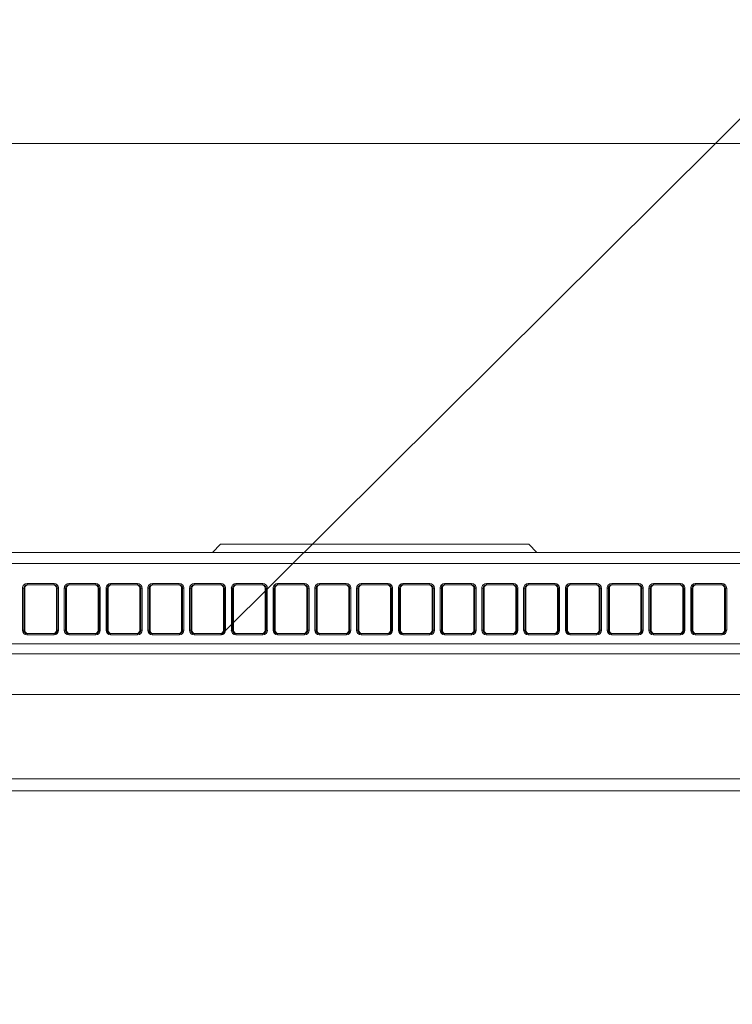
# Model space of a CAD drawing. Header units: inches. Extents: x 69729 to 77643, y -43505 to -36607.
# Tile 50 of 69: x 72475 to 72492, y -37801 to -37777. Entities that reach past the tile are written whole.
import ezdxf

# ---------------------------------------------------------------- set-up
doc = ezdxf.new("R2010")
doc.units = ezdxf.units.IN
doc.header["$MEASUREMENT"] = 0
doc.layers.get('0').update_dxf_attribs({"lineweight": 0})
doc.layers.get('Defpoints').update_dxf_attribs({"lineweight": 0})
for name, color, linetype, lineweight in [('p--klimatyzator', 30, 'Continuous', 15), ('p--obrzeże bet.', 252, 'Continuous', 0), ('p--opisy dodatkowe', 33, 'Continuous', 0), ('p--wymiary-1-50', 5, 'Continuous', 0)]:
    doc.layers.add(name, color=color, linetype=linetype, lineweight=lineweight)
doc.styles.add('1-50', font='arial.ttf', dxfattribs={"width": 0.75, "height": 12.5})
doc.dimstyles.new('1-50', dxfattribs={"dimtxt": 12.5, "dimasz": 5, "dimexe": 5, "dimexo": 5, "dimgap": 0.09, "dimtad": 0, "dimdsep": 46, "dimtxsty": '1-50', "dimblk": 'OBLIQUE', "dimcen": 0.09, "dimadec": 0, "dimazin": 0, "dimtfac": 1, "dimtdec": 4, "dimtix": 1, "dimtofl": 0, "dimtmove": 2, "dimatfit": 3, "dimldrblk": 'OBLIQUE', "dimfxl": 5, "dimfxlon": 1, "dimtvp": 0.8, "dimtolj": 1, "dimtzin": 0, "dimarcsym": 0})

# ---------------------------------------------------------------- blocks, each defined once
blk = doc.blocks.new('_OBLIQUE')
at = {"color": 0, "linetype": 'ByBlock', "lineweight": -2}
for p, q in [((-0.5, -0.5), (0.5, 0.5)), ((0, 0), (0, 0))]:
    blk.add_line(p, q, dxfattribs=at)
blk = doc.blocks.new('*D171')
at = {"layer": 'Defpoints', "color": 0}
for p in [(72820.871, -37664.812), (72330.221, -37840.119), (72820.871, -37840.119)]:
    blk.add_point(p, dxfattribs=at)
at = {"layer": 'p--wymiary-1-50', "color": 0, "linetype": 'Continuous', "lineweight": -2}
for p, q in [((72330.221, -37669.812), (72330.221, -37659.812)), ((72820.871, -37669.812), (72820.871, -37659.812)), ((72330.221, -37664.812), (72820.871, -37664.812))]:
    blk.add_line(p, q, dxfattribs=at)
at = {"layer": 'p--wymiary-1-50', "color": 0, "lineweight": -2, "xscale": 5, "yscale": 5, "zscale": 5, "rotation": 180}
blk.add_blockref('_OBLIQUE', (72330.221, -37664.812), dxfattribs=at)
at = {"layer": 'p--wymiary-1-50', "color": 0, "lineweight": -2, "xscale": 5, "yscale": 5, "zscale": 5}
blk.add_blockref('_OBLIQUE', (72820.871, -37664.812), dxfattribs=at)
at = {"layer": 'p--wymiary-1-50', "color": 0, "linetype": 'Continuous', "ltscale": 12, "insert": (72575.546, -37654.602), "char_height": 12.5, "attachment_point": 5, "style": '1-50'}
blk.add_mtext('\\A1;490.65', dxfattribs=at)
blk = doc.blocks.new('*D172')
at = {"layer": 'Defpoints', "color": 0}
for p in [(72820.871, -37643.654), (71620.871, -37840.119), (72820.871, -37840.119)]:
    blk.add_point(p, dxfattribs=at)
at = {"layer": 'p--wymiary-1-50', "color": 0, "linetype": 'Continuous', "lineweight": -2}
for p, q in [((71620.871, -37648.654), (71620.871, -37638.654)), ((72820.871, -37648.654), (72820.871, -37638.654)), ((71620.871, -37643.654), (72820.871, -37643.654))]:
    blk.add_line(p, q, dxfattribs=at)
at = {"layer": 'p--wymiary-1-50', "color": 0, "lineweight": -2, "xscale": 5, "yscale": 5, "zscale": 5, "rotation": 180}
blk.add_blockref('_OBLIQUE', (71620.871, -37643.654), dxfattribs=at)
at = {"layer": 'p--wymiary-1-50', "color": 0, "lineweight": -2, "xscale": 5, "yscale": 5, "zscale": 5}
blk.add_blockref('_OBLIQUE', (72820.871, -37643.654), dxfattribs=at)
at = {"layer": 'p--wymiary-1-50', "color": 0, "linetype": 'Continuous', "ltscale": 12, "insert": (72220.871, -37633.444), "char_height": 12.5, "attachment_point": 5, "style": '1-50'}
blk.add_mtext('\\A1;1200', dxfattribs=at)
blk = doc.blocks.new('A$C66B7A719')
at = {"layer": 'p--klimatyzator', "linetype": 'Continuous'}
for p, q in [((56.445, 34.272), (56.248, 34.075)), ((56.445, 34.272), (63.925, 34.272)), ((64.122, 34.075), (63.925, 34.272)), ((36.063, 34.075), (84.307, 34.075)), ((84.307, 33.805), (36.063, 33.805)), ((51.638, 32.187), (51.638, 33.21)), ((51.691, 33.208), (51.667, 33.208)), ((51.667, 33.208), (51.667, 32.184)), ((51.691, 33.208), (51.691, 32.184)), ((51.747, 33.32), (52.402, 33.32)), ((51.747, 33.32), (51.747, 33.287)), ((52.402, 33.287), (51.747, 33.287)), ((52.402, 33.32), (52.402, 33.287)), ((52.482, 33.208), (52.458, 33.208)), ((52.458, 32.184), (52.458, 33.208)), ((52.482, 32.184), (52.482, 33.208)), ((52.511, 33.21), (52.511, 32.187)), ((52.652, 32.187), (52.652, 33.21)), ((52.705, 33.208), (52.681, 33.208)), ((52.681, 33.208), (52.681, 32.184)), ((52.705, 33.208), (52.705, 32.184)), ((52.761, 33.32), (53.416, 33.32)), ((52.761, 33.32), (52.761, 33.287)), ((53.416, 33.287), (52.761, 33.287)), ((53.416, 33.32), (53.416, 33.287)), ((53.472, 32.184), (53.472, 33.208)), ((53.496, 33.208), (53.472, 33.208)), ((53.496, 32.184), (53.496, 33.208)), ((53.525, 33.21), (53.525, 32.187)), ((53.665, 32.187), (53.665, 33.21)), ((53.718, 33.208), (53.695, 33.208)), ((53.695, 33.208), (53.695, 32.184)), ((53.718, 33.208), (53.718, 32.184)), ((53.775, 33.32), (54.43, 33.32)), ((53.775, 33.32), (53.775, 33.287)), ((54.43, 33.287), (53.775, 33.287)), ((54.43, 33.32), (54.43, 33.287)), ((54.486, 32.184), (54.486, 33.208)), ((54.51, 33.208), (54.486, 33.208)), ((54.51, 32.184), (54.51, 33.208)), ((54.539, 33.21), (54.539, 32.187)), ((54.679, 32.187), (54.679, 33.21)), ((54.732, 33.208), (54.709, 33.208)), ((54.709, 33.208), (54.709, 32.184)), ((54.732, 33.208), (54.732, 32.184)), ((54.789, 33.32), (55.443, 33.32)), ((54.789, 33.32), (54.789, 33.287)), ((55.443, 33.287), (54.789, 33.287)), ((55.443, 33.32), (55.443, 33.287)), ((55.5, 32.184), (55.5, 33.208)), ((55.523, 33.208), (55.5, 33.208)), ((55.523, 32.184), (55.523, 33.208)), ((55.553, 33.21), (55.553, 32.187)), ((55.693, 32.187), (55.693, 33.21)), ((55.722, 33.208), (55.722, 32.184)), ((55.746, 33.208), (55.722, 33.208)), ((55.746, 33.208), (55.746, 32.184)), ((55.802, 33.32), (55.802, 33.287)), ((55.802, 33.32), (56.457, 33.32)), ((56.457, 33.287), (55.802, 33.287)), ((56.457, 33.32), (56.457, 33.287)), ((56.514, 32.184), (56.514, 33.208)), ((56.537, 33.208), (56.514, 33.208)), ((56.537, 32.184), (56.537, 33.208)), ((56.567, 33.21), (56.567, 32.187)), ((56.707, 32.187), (56.707, 33.21)), ((56.76, 33.208), (56.736, 33.208)), ((56.736, 33.208), (56.736, 32.184)), ((56.76, 33.208), (56.76, 32.184)), ((56.816, 33.32), (56.816, 33.287)), ((56.816, 33.32), (57.471, 33.32)), ((57.471, 33.287), (56.816, 33.287)), ((57.471, 33.32), (57.471, 33.287)), ((57.551, 33.208), (57.527, 33.208)), ((57.527, 32.184), (57.527, 33.208)), ((57.551, 32.184), (57.551, 33.208)), ((57.58, 33.21), (57.58, 32.187)), ((57.72, 32.187), (57.72, 33.21)), ((57.75, 33.208), (57.75, 32.184)), ((57.773, 33.208), (57.75, 33.208)), ((57.773, 33.208), (57.773, 32.184)), ((57.83, 33.32), (57.83, 33.287)), ((57.83, 33.32), (58.485, 33.32)), ((58.485, 33.287), (57.83, 33.287)), ((58.485, 33.32), (58.485, 33.287)), ((58.565, 33.208), (58.541, 33.208)), ((58.541, 32.184), (58.541, 33.208)), ((58.565, 32.184), (58.565, 33.208)), ((58.594, 33.21), (58.594, 32.187)), ((58.734, 32.187), (58.734, 33.21)), ((58.787, 33.208), (58.764, 33.208)), ((58.764, 33.208), (58.764, 32.184)), ((58.787, 33.208), (58.787, 32.184)), ((58.844, 33.32), (59.498, 33.32)), ((58.844, 33.32), (58.844, 33.287)), ((59.498, 33.287), (58.844, 33.287)), ((59.498, 33.32), (59.498, 33.287)), ((59.555, 32.184), (59.555, 33.208)), ((59.579, 33.208), (59.555, 33.208)), ((59.579, 32.184), (59.579, 33.208)), ((59.608, 33.21), (59.608, 32.187)), ((59.748, 32.187), (59.748, 33.21)), ((59.777, 33.208), (59.777, 32.184)), ((59.801, 33.208), (59.777, 33.208)), ((59.801, 33.208), (59.801, 32.184)), ((59.858, 33.32), (59.858, 33.287)), ((59.858, 33.32), (60.512, 33.32)), ((60.512, 33.287), (59.858, 33.287)), ((60.512, 33.32), (60.512, 33.287)), ((60.592, 33.208), (60.569, 33.208)), ((60.569, 32.184), (60.569, 33.208)), ((60.592, 32.184), (60.592, 33.208)), ((60.622, 33.21), (60.622, 32.187)), ((60.762, 32.187), (60.762, 33.21)), ((60.815, 33.208), (60.791, 33.208)), ((60.791, 33.208), (60.791, 32.184)), ((60.815, 33.208), (60.815, 32.184)), ((60.871, 33.32), (60.871, 33.287)), ((60.871, 33.32), (61.526, 33.32)), ((61.526, 33.287), (60.871, 33.287)), ((61.526, 33.32), (61.526, 33.287)), ((61.606, 33.208), (61.583, 33.208)), ((61.583, 32.184), (61.583, 33.208)), ((61.606, 32.184), (61.606, 33.208)), ((61.635, 33.21), (61.635, 32.187)), ((61.776, 32.187), (61.776, 33.21)), ((61.805, 33.208), (61.805, 32.184)), ((61.829, 33.208), (61.805, 33.208)), ((61.829, 33.208), (61.829, 32.184)), ((61.885, 33.32), (62.54, 33.32)), ((61.885, 33.32), (61.885, 33.287)), ((62.54, 33.287), (61.885, 33.287)), ((62.54, 33.32), (62.54, 33.287)), ((62.596, 32.184), (62.596, 33.208)), ((62.62, 33.208), (62.596, 33.208)), ((62.62, 32.184), (62.62, 33.208)), ((62.649, 33.21), (62.649, 32.187)), ((62.789, 32.187), (62.789, 33.21)), ((62.842, 33.208), (62.819, 33.208)), ((62.819, 33.208), (62.819, 32.184)), ((62.842, 33.208), (62.842, 32.184)), ((62.899, 33.32), (63.554, 33.32)), ((62.899, 33.32), (62.899, 33.287)), ((63.554, 33.287), (62.899, 33.287)), ((63.554, 33.32), (63.554, 33.287)), ((63.61, 32.184), (63.61, 33.208)), ((63.634, 33.208), (63.61, 33.208)), ((63.634, 32.184), (63.634, 33.208)), ((63.663, 33.21), (63.663, 32.187)), ((63.803, 32.187), (63.803, 33.21)), ((63.856, 33.208), (63.833, 33.208)), ((63.833, 33.208), (63.833, 32.184)), ((63.856, 33.208), (63.856, 32.184)), ((63.913, 33.32), (64.567, 33.32)), ((63.913, 33.32), (63.913, 33.287)), ((64.567, 33.287), (63.913, 33.287)), ((64.567, 33.32), (64.567, 33.287)), ((64.624, 32.184), (64.624, 33.208)), ((64.647, 33.208), (64.624, 33.208)), ((64.647, 32.184), (64.647, 33.208)), ((64.677, 33.21), (64.677, 32.187)), ((64.817, 32.187), (64.817, 33.21)), ((64.87, 33.208), (64.846, 33.208)), ((64.846, 33.208), (64.846, 32.184)), ((64.87, 33.208), (64.87, 32.184)), ((64.926, 33.32), (65.581, 33.32)), ((64.926, 33.32), (64.926, 33.287)), ((65.581, 33.287), (64.926, 33.287)), ((65.581, 33.32), (65.581, 33.287)), ((65.638, 32.184), (65.638, 33.208)), ((65.661, 33.208), (65.638, 33.208)), ((65.661, 32.184), (65.661, 33.208)), ((65.691, 33.21), (65.691, 32.187)), ((65.831, 32.187), (65.831, 33.21)), ((65.884, 33.208), (65.86, 33.208)), ((65.86, 33.208), (65.86, 32.184)), ((65.884, 33.208), (65.884, 32.184)), ((65.94, 33.32), (66.595, 33.32)), ((65.94, 33.32), (65.94, 33.287)), ((66.595, 33.287), (65.94, 33.287)), ((66.595, 33.32), (66.595, 33.287)), ((66.675, 33.208), (66.651, 33.208)), ((66.651, 32.184), (66.651, 33.208)), ((66.675, 32.184), (66.675, 33.208)), ((66.704, 33.21), (66.704, 32.187)), ((66.844, 32.187), (66.844, 33.21)), ((66.897, 33.208), (66.874, 33.208)), ((66.874, 33.208), (66.874, 32.184)), ((66.897, 33.208), (66.897, 32.184)), ((66.954, 33.32), (67.609, 33.32)), ((66.954, 33.32), (66.954, 33.287)), ((67.609, 33.287), (66.954, 33.287)), ((67.609, 33.32), (67.609, 33.287)), ((67.665, 32.184), (67.665, 33.208)), ((67.689, 33.208), (67.665, 33.208)), ((67.689, 32.184), (67.689, 33.208)), ((67.718, 33.21), (67.718, 32.187)), ((67.858, 32.187), (67.858, 33.21)), ((67.911, 33.208), (67.888, 33.208)), ((67.888, 33.208), (67.888, 32.184)), ((67.911, 33.208), (67.911, 32.184)), ((67.968, 33.32), (68.622, 33.32)), ((67.968, 33.32), (67.968, 33.287)), ((68.622, 33.287), (67.968, 33.287)), ((68.622, 33.32), (68.622, 33.287)), ((68.679, 32.184), (68.679, 33.208)), ((68.703, 33.208), (68.679, 33.208)), ((68.703, 32.184), (68.703, 33.208)), ((68.732, 33.21), (68.732, 32.187)), ((51.667, 32.184), (51.691, 32.184)), ((51.746, 32.106), (52.404, 32.106)), ((51.746, 32.106), (51.746, 32.079)), ((52.404, 32.079), (51.746, 32.079)), ((52.404, 32.106), (52.404, 32.079)), ((52.458, 32.184), (52.482, 32.184)), ((52.681, 32.184), (52.705, 32.184)), ((52.759, 32.106), (52.759, 32.079)), ((52.759, 32.106), (53.417, 32.106)), ((53.417, 32.079), (52.759, 32.079)), ((53.417, 32.106), (53.417, 32.079)), ((53.472, 32.184), (53.496, 32.184)), ((53.695, 32.184), (53.718, 32.184)), ((53.773, 32.106), (54.431, 32.106)), ((53.773, 32.106), (53.773, 32.079)), ((54.431, 32.079), (53.773, 32.079)), ((54.431, 32.106), (54.431, 32.079)), ((54.486, 32.184), (54.51, 32.184)), ((54.709, 32.184), (54.732, 32.184)), ((54.787, 32.106), (55.445, 32.106)), ((54.787, 32.106), (54.787, 32.079)), ((55.445, 32.079), (54.787, 32.079)), ((55.445, 32.106), (55.445, 32.079)), ((55.5, 32.184), (55.523, 32.184)), ((55.722, 32.184), (55.746, 32.184)), ((55.801, 32.106), (55.801, 32.079)), ((55.801, 32.106), (56.459, 32.106)), ((56.459, 32.079), (55.801, 32.079)), ((56.459, 32.106), (56.459, 32.079)), ((56.514, 32.184), (56.537, 32.184)), ((56.736, 32.184), (56.76, 32.184)), ((56.815, 32.106), (57.473, 32.106)), ((56.815, 32.106), (56.815, 32.079)), ((57.473, 32.079), (56.815, 32.079)), ((57.473, 32.106), (57.473, 32.079)), ((57.527, 32.184), (57.551, 32.184)), ((57.75, 32.184), (57.773, 32.184)), ((57.828, 32.106), (58.486, 32.106)), ((57.828, 32.106), (57.828, 32.079)), ((58.486, 32.079), (57.828, 32.079)), ((58.486, 32.106), (58.486, 32.079)), ((58.541, 32.184), (58.565, 32.184)), ((58.764, 32.184), (58.787, 32.184)), ((58.842, 32.106), (59.5, 32.106)), ((58.842, 32.106), (58.842, 32.079)), ((59.5, 32.079), (58.842, 32.079)), ((59.5, 32.106), (59.5, 32.079)), ((59.555, 32.184), (59.579, 32.184)), ((59.777, 32.184), (59.801, 32.184)), ((59.856, 32.106), (59.856, 32.079)), ((59.856, 32.106), (60.514, 32.106)), ((60.514, 32.079), (59.856, 32.079)), ((60.514, 32.106), (60.514, 32.079)), ((60.569, 32.184), (60.592, 32.184)), ((60.791, 32.184), (60.815, 32.184)), ((60.87, 32.106), (61.528, 32.106)), ((60.87, 32.106), (60.87, 32.079)), ((61.528, 32.079), (60.87, 32.079)), ((61.528, 32.106), (61.528, 32.079)), ((61.583, 32.184), (61.606, 32.184)), ((61.805, 32.184), (61.829, 32.184)), ((61.883, 32.106), (62.541, 32.106)), ((61.883, 32.106), (61.883, 32.079)), ((62.541, 32.079), (61.883, 32.079)), ((62.541, 32.106), (62.541, 32.079)), ((62.596, 32.184), (62.62, 32.184)), ((62.819, 32.184), (62.842, 32.184)), ((62.897, 32.106), (63.555, 32.106)), ((62.897, 32.106), (62.897, 32.079)), ((63.555, 32.079), (62.897, 32.079)), ((63.555, 32.106), (63.555, 32.079)), ((63.61, 32.184), (63.634, 32.184)), ((63.833, 32.184), (63.856, 32.184)), ((63.911, 32.106), (63.911, 32.079)), ((63.911, 32.106), (64.569, 32.106)), ((64.569, 32.079), (63.911, 32.079)), ((64.569, 32.106), (64.569, 32.079)), ((64.624, 32.184), (64.647, 32.184)), ((64.846, 32.184), (64.87, 32.184)), ((64.925, 32.106), (64.925, 32.079)), ((64.925, 32.106), (65.583, 32.106)), ((65.583, 32.079), (64.925, 32.079)), ((65.583, 32.106), (65.583, 32.079)), ((65.638, 32.184), (65.661, 32.184)), ((65.86, 32.184), (65.884, 32.184)), ((65.939, 32.106), (66.597, 32.106)), ((65.939, 32.106), (65.939, 32.079)), ((66.597, 32.079), (65.939, 32.079)), ((66.597, 32.106), (66.597, 32.079)), ((66.651, 32.184), (66.675, 32.184)), ((66.874, 32.184), (66.897, 32.184)), ((66.952, 32.106), (67.61, 32.106)), ((66.952, 32.106), (66.952, 32.079)), ((67.61, 32.079), (66.952, 32.079)), ((67.61, 32.106), (67.61, 32.079)), ((67.665, 32.184), (67.689, 32.184)), ((67.888, 32.184), (67.911, 32.184)), ((67.966, 32.106), (68.624, 32.106)), ((67.966, 32.106), (67.966, 32.079)), ((68.624, 32.079), (67.966, 32.079)), ((68.624, 32.106), (68.624, 32.079)), ((68.679, 32.184), (68.703, 32.184)), ((84.499, 31.86), (35.871, 31.86)), ((47.647, 31.614), (86.496, 31.614)), ((86.496, 30.63), (12.677, 30.63)), ((34.626, 28.583), (82.559, 28.583)), ((82.559, 28.288), (34.626, 28.288))]:
    blk.add_line(p, q, dxfattribs=at)
for centre, major_axis, ratio, start_param, end_param in [((51.746, 33.211), (-0.0928, -0.0571), 0.991498, 4.156529, 5.734951), ((51.638, 33.208), (-0.0295, 0), 0.087156, 3.229193, 4.712389), ((51.746, 33.209), (-0.0698, -0.0381), 0.987653, 4.207123, 5.785545), ((51.77, 33.209), (-0.0675, -0.0415), 0.991498, 4.156529, 5.734951), ((52.379, 33.209), (0.0675, -0.0415), 0.991498, 0.548235, 2.126656), ((52.403, 33.211), (0.0928, -0.0571), 0.991498, 0.548235, 2.126656), ((52.403, 33.209), (0.0698, -0.0381), 0.987653, 0.497641, 2.076062), ((52.511, 33.208), (-0.0295, 0), 0.087156, 4.712389, 6.195585), ((52.76, 33.211), (-0.0928, -0.0571), 0.991498, 4.156529, 5.734951), ((52.652, 33.208), (-0.0295, 0), 0.087156, 3.229193, 4.712389), ((52.76, 33.209), (-0.0698, -0.0381), 0.987653, 4.207123, 5.785545), ((52.784, 33.209), (-0.0675, -0.0415), 0.991498, 4.156529, 5.734951), ((53.393, 33.209), (0.0675, -0.0415), 0.991498, 0.548235, 2.126656), ((53.417, 33.211), (0.0928, -0.0571), 0.991498, 0.548235, 2.126656), ((53.417, 33.209), (0.0698, -0.0381), 0.987653, 0.497641, 2.076062), ((53.525, 33.208), (-0.0295, 0), 0.087156, 4.712389, 6.195585), ((53.774, 33.211), (-0.0928, -0.0571), 0.991498, 4.156529, 5.734951), ((53.665, 33.208), (-0.0295, 0), 0.087156, 3.229193, 4.712389), ((53.774, 33.209), (-0.0698, -0.0381), 0.987653, 4.207123, 5.785545), ((53.797, 33.209), (-0.0675, -0.0415), 0.991498, 4.156529, 5.734951), ((54.407, 33.209), (0.0675, -0.0415), 0.991498, 0.548235, 2.126656), ((54.43, 33.211), (0.0928, -0.0571), 0.991498, 0.548235, 2.126656), ((54.43, 33.209), (0.0698, -0.0381), 0.987653, 0.497641, 2.076062), ((54.539, 33.208), (-0.0295, 0), 0.087156, 4.712389, 6.195585), ((54.788, 33.211), (-0.0928, -0.0571), 0.991498, 4.156529, 5.734951), ((54.679, 33.208), (-0.0295, 0), 0.087156, 3.229193, 4.712389), ((54.788, 33.209), (-0.0698, -0.0381), 0.987653, 4.207123, 5.785545), ((54.811, 33.209), (-0.0675, -0.0415), 0.991498, 4.156529, 5.734951), ((55.421, 33.209), (0.0675, -0.0415), 0.991498, 0.548235, 2.126656), ((55.444, 33.211), (0.0928, -0.0571), 0.991498, 0.548235, 2.126656), ((55.444, 33.209), (0.0698, -0.0381), 0.987653, 0.497641, 2.076062), ((55.553, 33.208), (-0.0295, 0), 0.087156, 4.712389, 6.195585), ((55.802, 33.211), (-0.0928, -0.0571), 0.991498, 4.156529, 5.734951), ((55.693, 33.208), (-0.0295, 0), 0.087156, 3.229193, 4.712389), ((55.802, 33.209), (-0.0698, -0.0381), 0.987653, 4.207123, 5.785545), ((55.825, 33.209), (-0.0675, -0.0415), 0.991498, 4.156529, 5.734951), ((56.435, 33.209), (0.0675, -0.0415), 0.991498, 0.548235, 2.126656), ((56.458, 33.211), (0.0928, -0.0571), 0.991498, 0.548235, 2.126656), ((56.458, 33.209), (0.0698, -0.0381), 0.987653, 0.497641, 2.076062), ((56.567, 33.208), (-0.0295, 0), 0.087156, 4.712389, 6.195585), ((56.815, 33.211), (-0.0928, -0.0571), 0.991498, 4.156529, 5.734951), ((56.707, 33.208), (-0.0295, 0), 0.087156, 3.229193, 4.712389), ((56.815, 33.209), (-0.0698, -0.0381), 0.987653, 4.207123, 5.785545), ((56.839, 33.209), (-0.0675, -0.0415), 0.991498, 4.156529, 5.734951), ((57.448, 33.209), (0.0675, -0.0415), 0.991498, 0.548235, 2.126656), ((57.472, 33.211), (0.0928, -0.0571), 0.991498, 0.548235, 2.126656), ((57.472, 33.209), (0.0698, -0.0381), 0.987653, 0.497641, 2.076062), ((57.58, 33.208), (-0.0295, 0), 0.087156, 4.712389, 6.195585), ((57.829, 33.211), (-0.0928, -0.0571), 0.991498, 4.156529, 5.734951), ((57.72, 33.208), (-0.0295, 0), 0.087156, 3.229193, 4.712389), ((57.829, 33.209), (-0.0698, -0.0381), 0.987653, 4.207123, 5.785545), ((57.853, 33.209), (-0.0675, -0.0415), 0.991498, 4.156529, 5.734951), ((58.462, 33.209), (0.0675, -0.0415), 0.991498, 0.548235, 2.126656), ((58.485, 33.211), (0.0928, -0.0571), 0.991498, 0.548235, 2.126656), ((58.485, 33.209), (0.0698, -0.0381), 0.987653, 0.497641, 2.076062), ((58.594, 33.208), (-0.0295, 0), 0.087156, 4.712389, 6.195585), ((58.843, 33.211), (-0.0928, -0.0571), 0.991498, 4.156529, 5.734951), ((58.734, 33.208), (-0.0295, 0), 0.087156, 3.229193, 4.712389), ((58.843, 33.209), (-0.0698, -0.0381), 0.987653, 4.207123, 5.785545), ((58.866, 33.209), (-0.0675, -0.0415), 0.991498, 4.156529, 5.734951), ((59.476, 33.209), (0.0675, -0.0415), 0.991498, 0.548235, 2.126656), ((59.499, 33.211), (0.0928, -0.0571), 0.991498, 0.548235, 2.126656), ((59.499, 33.209), (0.0698, -0.0381), 0.987653, 0.497641, 2.076062), ((59.608, 33.208), (-0.0295, 0), 0.087156, 4.712389, 6.195585), ((59.857, 33.211), (-0.0928, -0.0571), 0.991498, 4.156529, 5.734951), ((59.748, 33.208), (-0.0295, 0), 0.087156, 3.229193, 4.712389), ((59.857, 33.209), (-0.0698, -0.0381), 0.987653, 4.207123, 5.785545), ((59.88, 33.209), (-0.0675, -0.0415), 0.991498, 4.156529, 5.734951), ((60.49, 33.209), (0.0675, -0.0415), 0.991498, 0.548235, 2.126656), ((60.513, 33.211), (0.0928, -0.0571), 0.991498, 0.548235, 2.126656), ((60.513, 33.209), (0.0698, -0.0381), 0.987653, 0.497641, 2.076062), ((60.622, 33.208), (-0.0295, 0), 0.087156, 4.712389, 6.195585), ((60.871, 33.211), (-0.0928, -0.0571), 0.991498, 4.156529, 5.734951), ((60.762, 33.208), (-0.0295, 0), 0.087156, 3.229193, 4.712389), ((60.871, 33.209), (-0.0698, -0.0381), 0.987653, 4.207123, 5.785545), ((60.894, 33.209), (-0.0675, -0.0415), 0.991498, 4.156529, 5.734951), ((61.503, 33.209), (0.0675, -0.0415), 0.991498, 0.548235, 2.126656), ((61.527, 33.211), (0.0928, -0.0571), 0.991498, 0.548235, 2.126656), ((61.527, 33.209), (0.0698, -0.0381), 0.987653, 0.497641, 2.076062), ((61.635, 33.208), (-0.0295, 0), 0.087156, 4.712389, 6.195585), ((61.884, 33.211), (-0.0928, -0.0571), 0.991498, 4.156529, 5.734951), ((61.776, 33.208), (-0.0295, 0), 0.087156, 3.229193, 4.712389), ((61.884, 33.209), (-0.0698, -0.0381), 0.987653, 4.207123, 5.785545), ((61.908, 33.209), (-0.0675, -0.0415), 0.991498, 4.156529, 5.734951), ((62.517, 33.209), (0.0675, -0.0415), 0.991498, 0.548235, 2.126656), ((62.541, 33.211), (0.0928, -0.0571), 0.991498, 0.548235, 2.126656), ((62.541, 33.209), (0.0698, -0.0381), 0.987653, 0.497641, 2.076062), ((62.649, 33.208), (-0.0295, 0), 0.087156, 4.712389, 6.195585), ((62.898, 33.211), (-0.0928, -0.0571), 0.991498, 4.156529, 5.734951), ((62.789, 33.208), (-0.0295, 0), 0.087156, 3.229193, 4.712389), ((62.898, 33.209), (-0.0698, -0.0381), 0.987653, 4.207123, 5.785545), ((62.921, 33.209), (-0.0675, -0.0415), 0.991498, 4.156529, 5.734951), ((63.531, 33.209), (0.0675, -0.0415), 0.991498, 0.548235, 2.126656), ((63.554, 33.211), (0.0928, -0.0571), 0.991498, 0.548235, 2.126656), ((63.554, 33.209), (0.0698, -0.0381), 0.987653, 0.497641, 2.076062), ((63.663, 33.208), (-0.0295, 0), 0.087156, 4.712389, 6.195585), ((63.912, 33.211), (-0.0928, -0.0571), 0.991498, 4.156529, 5.734951), ((63.803, 33.208), (-0.0295, 0), 0.087156, 3.229193, 4.712389), ((63.912, 33.209), (-0.0698, -0.0381), 0.987653, 4.207123, 5.785545), ((63.935, 33.209), (-0.0675, -0.0415), 0.991498, 4.156529, 5.734951), ((64.545, 33.209), (0.0675, -0.0415), 0.991498, 0.548235, 2.126656), ((64.568, 33.211), (0.0928, -0.0571), 0.991498, 0.548235, 2.126656), ((64.568, 33.209), (0.0698, -0.0381), 0.987653, 0.497641, 2.076062), ((64.677, 33.208), (-0.0295, 0), 0.087156, 4.712389, 6.195585), ((64.926, 33.211), (-0.0928, -0.0571), 0.991498, 4.156529, 5.734951), ((64.817, 33.208), (-0.0295, 0), 0.087156, 3.229193, 4.712389), ((64.926, 33.209), (-0.0698, -0.0381), 0.987653, 4.207123, 5.785545), ((64.949, 33.209), (-0.0675, -0.0415), 0.991498, 4.156529, 5.734951), ((65.559, 33.209), (0.0675, -0.0415), 0.991498, 0.548235, 2.126656), ((65.582, 33.211), (0.0928, -0.0571), 0.991498, 0.548235, 2.126656), ((65.582, 33.209), (0.0698, -0.0381), 0.987653, 0.497641, 2.076062), ((65.691, 33.208), (-0.0295, 0), 0.087156, 4.712389, 6.195585), ((65.939, 33.211), (-0.0928, -0.0571), 0.991498, 4.156529, 5.734951), ((65.831, 33.208), (-0.0295, 0), 0.087156, 3.229193, 4.712389), ((65.939, 33.209), (-0.0698, -0.0381), 0.987653, 4.207123, 5.785545), ((65.963, 33.209), (-0.0675, -0.0415), 0.991498, 4.156529, 5.734951), ((66.572, 33.209), (0.0675, -0.0415), 0.991498, 0.548235, 2.126656), ((66.596, 33.211), (0.0928, -0.0571), 0.991498, 0.548235, 2.126656), ((66.596, 33.209), (0.0698, -0.0381), 0.987653, 0.497641, 2.076062), ((66.704, 33.208), (-0.0295, 0), 0.087156, 4.712389, 6.195585), ((66.953, 33.211), (-0.0928, -0.0571), 0.991498, 4.156529, 5.734951), ((66.844, 33.208), (-0.0295, 0), 0.087156, 3.229193, 4.712389), ((66.953, 33.209), (-0.0698, -0.0381), 0.987653, 4.207123, 5.785545), ((66.977, 33.209), (-0.0675, -0.0415), 0.991498, 4.156529, 5.734951), ((67.586, 33.209), (0.0675, -0.0415), 0.991498, 0.548235, 2.126656), ((67.609, 33.211), (0.0928, -0.0571), 0.991498, 0.548235, 2.126656), ((67.609, 33.209), (0.0698, -0.0381), 0.987653, 0.497641, 2.076062), ((67.718, 33.208), (-0.0295, 0), 0.087156, 4.712389, 6.195585), ((67.967, 33.211), (-0.0928, -0.0571), 0.991498, 4.156529, 5.734951), ((67.858, 33.208), (-0.0295, 0), 0.087156, 3.229193, 4.712389), ((67.967, 33.209), (-0.0698, -0.0381), 0.987653, 4.207123, 5.785545), ((67.99, 33.209), (-0.0675, -0.0415), 0.991498, 4.156529, 5.734951), ((68.6, 33.209), (0.0675, -0.0415), 0.991498, 0.548235, 2.126656), ((68.623, 33.211), (0.0928, -0.0571), 0.991498, 0.548235, 2.126656), ((68.623, 33.209), (0.0698, -0.0381), 0.987653, 0.497641, 2.076062), ((68.732, 33.208), (-0.0295, 0), 0.087156, 4.712389, 6.195585), ((51.746, 32.188), (-0.0928, -0.0571), 0.991498, 5.734951, 7.298122), ((51.638, 32.184), (-0.0295, 0), 0.087156, 3.229193, 4.712389), ((51.746, 32.185), (-0.0698, -0.0381), 0.987653, 5.785545, 7.348716), ((51.77, 32.185), (-0.0675, -0.0415), 0.991498, 5.734951, 7.298122), ((52.379, 32.185), (0.0675, -0.0415), 0.991498, 5.268249, 6.83142), ((52.403, 32.188), (0.0928, -0.0571), 0.991498, 5.268249, 6.83142), ((52.403, 32.185), (0.0698, -0.0381), 0.987653, 5.217655, 6.780826), ((52.511, 32.184), (-0.0295, 0), 0.087156, 4.712389, 6.195585), ((52.76, 32.188), (-0.0928, -0.0571), 0.991498, 5.734951, 7.298122), ((52.652, 32.184), (-0.0295, 0), 0.087156, 3.229193, 4.712389), ((52.76, 32.185), (-0.0698, -0.0381), 0.987653, 5.785545, 7.348716), ((52.784, 32.185), (-0.0675, -0.0415), 0.991498, 5.734951, 7.298122), ((53.393, 32.185), (0.0675, -0.0415), 0.991498, 5.268249, 6.83142), ((53.417, 32.188), (0.0928, -0.0571), 0.991498, 5.268249, 6.83142), ((53.417, 32.185), (0.0698, -0.0381), 0.987653, 5.217655, 6.780826), ((53.525, 32.184), (-0.0295, 0), 0.087156, 4.712389, 6.195585), ((53.774, 32.188), (-0.0928, -0.0571), 0.991498, 5.734951, 7.298122), ((53.665, 32.184), (-0.0295, 0), 0.087156, 3.229193, 4.712389), ((53.774, 32.185), (-0.0698, -0.0381), 0.987653, 5.785545, 7.348716), ((53.797, 32.185), (-0.0675, -0.0415), 0.991498, 5.734951, 7.298122), ((54.407, 32.185), (0.0675, -0.0415), 0.991498, 5.268249, 6.83142), ((54.43, 32.188), (0.0928, -0.0571), 0.991498, 5.268249, 6.83142), ((54.43, 32.185), (0.0698, -0.0381), 0.987653, 5.217655, 6.780826), ((54.539, 32.184), (-0.0295, 0), 0.087156, 4.712389, 6.195585), ((54.788, 32.188), (-0.0928, -0.0571), 0.991498, 5.734951, 7.298122), ((54.679, 32.184), (-0.0295, 0), 0.087156, 3.229193, 4.712389), ((54.788, 32.185), (-0.0698, -0.0381), 0.987653, 5.785545, 7.348716), ((54.811, 32.185), (-0.0675, -0.0415), 0.991498, 5.734951, 7.298122), ((55.421, 32.185), (0.0675, -0.0415), 0.991498, 5.268249, 6.83142), ((55.444, 32.188), (0.0928, -0.0571), 0.991498, 5.268249, 6.83142), ((55.444, 32.185), (0.0698, -0.0381), 0.987653, 5.217655, 6.780826), ((55.553, 32.184), (-0.0295, 0), 0.087156, 4.712389, 6.195585), ((55.802, 32.188), (-0.0928, -0.0571), 0.991498, 5.734951, 7.298122), ((55.693, 32.184), (-0.0295, 0), 0.087156, 3.229193, 4.712389), ((55.802, 32.185), (-0.0698, -0.0381), 0.987653, 5.785545, 7.348716), ((55.825, 32.185), (-0.0675, -0.0415), 0.991498, 5.734951, 7.298122), ((56.435, 32.185), (0.0675, -0.0415), 0.991498, 5.268249, 6.83142), ((56.458, 32.188), (0.0928, -0.0571), 0.991498, 5.268249, 6.83142), ((56.458, 32.185), (0.0698, -0.0381), 0.987653, 5.217655, 6.780826), ((56.567, 32.184), (-0.0295, 0), 0.087156, 4.712389, 6.195585), ((56.707, 32.184), (-0.0295, 0), 0.087156, 3.229193, 4.712389), ((56.815, 32.188), (-0.0928, -0.0571), 0.991498, 5.734951, 7.298122), ((56.815, 32.185), (-0.0698, -0.0381), 0.987653, 5.785545, 7.348716), ((56.839, 32.185), (-0.0675, -0.0415), 0.991498, 5.734951, 7.298122), ((57.448, 32.185), (0.0675, -0.0415), 0.991498, 5.268249, 6.83142), ((57.472, 32.188), (0.0928, -0.0571), 0.991498, 5.268249, 6.83142), ((57.472, 32.185), (0.0698, -0.0381), 0.987653, 5.217655, 6.780826), ((57.58, 32.184), (-0.0295, 0), 0.087156, 4.712389, 6.195585), ((57.829, 32.188), (-0.0928, -0.0571), 0.991498, 5.734951, 7.298122), ((57.72, 32.184), (-0.0295, 0), 0.087156, 3.229193, 4.712389), ((57.829, 32.185), (-0.0698, -0.0381), 0.987653, 5.785545, 7.348716), ((57.853, 32.185), (-0.0675, -0.0415), 0.991498, 5.734951, 7.298122), ((58.462, 32.185), (0.0675, -0.0415), 0.991498, 5.268249, 6.83142), ((58.485, 32.188), (0.0928, -0.0571), 0.991498, 5.268249, 6.83142), ((58.485, 32.185), (0.0698, -0.0381), 0.987653, 5.217655, 6.780826), ((58.594, 32.184), (-0.0295, 0), 0.087156, 4.712389, 6.195585), ((58.734, 32.184), (-0.0295, 0), 0.087156, 3.229193, 4.712389), ((58.843, 32.188), (-0.0928, -0.0571), 0.991498, 5.734951, 7.298122), ((58.843, 32.185), (-0.0698, -0.0381), 0.987653, 5.785545, 7.348716), ((58.866, 32.185), (-0.0675, -0.0415), 0.991498, 5.734951, 7.298122), ((59.476, 32.185), (0.0675, -0.0415), 0.991498, 5.268249, 6.83142), ((59.499, 32.188), (0.0928, -0.0571), 0.991498, 5.268249, 6.83142), ((59.499, 32.185), (0.0698, -0.0381), 0.987653, 5.217655, 6.780826), ((59.608, 32.184), (-0.0295, 0), 0.087156, 4.712389, 6.195585), ((59.748, 32.184), (-0.0295, 0), 0.087156, 3.229193, 4.712389), ((59.857, 32.188), (-0.0928, -0.0571), 0.991498, 5.734951, 7.298122), ((59.857, 32.185), (-0.0698, -0.0381), 0.987653, 5.785545, 7.348716), ((59.88, 32.185), (-0.0675, -0.0415), 0.991498, 5.734951, 7.298122), ((60.49, 32.185), (0.0675, -0.0415), 0.991498, 5.268249, 6.83142), ((60.513, 32.188), (0.0928, -0.0571), 0.991498, 5.268249, 6.83142), ((60.513, 32.185), (0.0698, -0.0381), 0.987653, 5.217655, 6.780826), ((60.622, 32.184), (-0.0295, 0), 0.087156, 4.712389, 6.195585), ((60.762, 32.184), (-0.0295, 0), 0.087156, 3.229193, 4.712389), ((60.871, 32.188), (-0.0928, -0.0571), 0.991498, 5.734951, 7.298122), ((60.871, 32.185), (-0.0698, -0.0381), 0.987653, 5.785545, 7.348716), ((60.894, 32.185), (-0.0675, -0.0415), 0.991498, 5.734951, 7.298122), ((61.503, 32.185), (0.0675, -0.0415), 0.991498, 5.268249, 6.83142), ((61.527, 32.188), (0.0928, -0.0571), 0.991498, 5.268249, 6.83142), ((61.527, 32.185), (0.0698, -0.0381), 0.987653, 5.217655, 6.780826), ((61.635, 32.184), (-0.0295, 0), 0.087156, 4.712389, 6.195585), ((61.776, 32.184), (-0.0295, 0), 0.087156, 3.229193, 4.712389), ((61.884, 32.188), (-0.0928, -0.0571), 0.991498, 5.734951, 7.298122), ((61.884, 32.185), (-0.0698, -0.0381), 0.987653, 5.785545, 7.348716), ((61.908, 32.185), (-0.0675, -0.0415), 0.991498, 5.734951, 7.298122), ((62.517, 32.185), (0.0675, -0.0415), 0.991498, 5.268249, 6.83142), ((62.541, 32.188), (0.0928, -0.0571), 0.991498, 5.268249, 6.83142), ((62.541, 32.185), (0.0698, -0.0381), 0.987653, 5.217655, 6.780826), ((62.649, 32.184), (-0.0295, 0), 0.087156, 4.712389, 6.195585), ((62.789, 32.184), (-0.0295, 0), 0.087156, 3.229193, 4.712389), ((62.898, 32.188), (-0.0928, -0.0571), 0.991498, 5.734951, 7.298122), ((62.898, 32.185), (-0.0698, -0.0381), 0.987653, 5.785545, 7.348716), ((62.921, 32.185), (-0.0675, -0.0415), 0.991498, 5.734951, 7.298122), ((63.531, 32.185), (0.0675, -0.0415), 0.991498, 5.268249, 6.83142), ((63.554, 32.188), (0.0928, -0.0571), 0.991498, 5.268249, 6.83142), ((63.554, 32.185), (0.0698, -0.0381), 0.987653, 5.217655, 6.780826), ((63.663, 32.184), (-0.0295, 0), 0.087156, 4.712389, 6.195585), ((63.803, 32.184), (-0.0295, 0), 0.087156, 3.229193, 4.712389), ((63.912, 32.188), (-0.0928, -0.0571), 0.991498, 5.734951, 7.298122), ((63.912, 32.185), (-0.0698, -0.0381), 0.987653, 5.785545, 7.348716), ((63.935, 32.185), (-0.0675, -0.0415), 0.991498, 5.734951, 7.298122), ((64.545, 32.185), (0.0675, -0.0415), 0.991498, 5.268249, 6.83142), ((64.568, 32.188), (0.0928, -0.0571), 0.991498, 5.268249, 6.83142), ((64.568, 32.185), (0.0698, -0.0381), 0.987653, 5.217655, 6.780826), ((64.677, 32.184), (-0.0295, 0), 0.087156, 4.712389, 6.195585), ((64.926, 32.188), (-0.0928, -0.0571), 0.991498, 5.734951, 7.298122), ((64.817, 32.184), (-0.0295, 0), 0.087156, 3.229193, 4.712389), ((64.926, 32.185), (-0.0698, -0.0381), 0.987653, 5.785545, 7.348716), ((64.949, 32.185), (-0.0675, -0.0415), 0.991498, 5.734951, 7.298122), ((65.559, 32.185), (0.0675, -0.0415), 0.991498, 5.268249, 6.83142), ((65.582, 32.188), (0.0928, -0.0571), 0.991498, 5.268249, 6.83142), ((65.582, 32.185), (0.0698, -0.0381), 0.987653, 5.217655, 6.780826), ((65.691, 32.184), (-0.0295, 0), 0.087156, 4.712389, 6.195585), ((65.831, 32.184), (-0.0295, 0), 0.087156, 3.229193, 4.712389), ((65.939, 32.188), (-0.0928, -0.0571), 0.991498, 5.734951, 7.298122), ((65.939, 32.185), (-0.0698, -0.0381), 0.987653, 5.785545, 7.348716), ((65.963, 32.185), (-0.0675, -0.0415), 0.991498, 5.734951, 7.298122), ((66.572, 32.185), (0.0675, -0.0415), 0.991498, 5.268249, 6.83142), ((66.596, 32.188), (0.0928, -0.0571), 0.991498, 5.268249, 6.83142), ((66.596, 32.185), (0.0698, -0.0381), 0.987653, 5.217655, 6.780826), ((66.704, 32.184), (-0.0295, 0), 0.087156, 4.712389, 6.195585), ((66.953, 32.188), (-0.0928, -0.0571), 0.991498, 5.734951, 7.298122), ((66.844, 32.184), (-0.0295, 0), 0.087156, 3.229193, 4.712389), ((66.953, 32.185), (-0.0698, -0.0381), 0.987653, 5.785545, 7.348716), ((66.977, 32.185), (-0.0675, -0.0415), 0.991498, 5.734951, 7.298122), ((67.586, 32.185), (0.0675, -0.0415), 0.991498, 5.268249, 6.83142), ((67.609, 32.188), (0.0928, -0.0571), 0.991498, 5.268249, 6.83142), ((67.609, 32.185), (0.0698, -0.0381), 0.987653, 5.217655, 6.780826), ((67.718, 32.184), (-0.0295, 0), 0.087156, 4.712389, 6.195585), ((67.967, 32.188), (-0.0928, -0.0571), 0.991498, 5.734951, 7.298122), ((67.858, 32.184), (-0.0295, 0), 0.087156, 3.229193, 4.712389), ((67.967, 32.185), (-0.0698, -0.0381), 0.987653, 5.785545, 7.348716), ((67.99, 32.185), (-0.0675, -0.0415), 0.991498, 5.734951, 7.298122), ((68.6, 32.185), (0.0675, -0.0415), 0.991498, 5.268249, 6.83142), ((68.623, 32.188), (0.0928, -0.0571), 0.991498, 5.268249, 6.83142), ((68.623, 32.185), (0.0698, -0.0381), 0.987653, 5.217655, 6.780826), ((68.732, 32.184), (-0.0295, 0), 0.087156, 4.712389, 6.195585)]:
    blk.add_ellipse(centre, major_axis=major_axis, ratio=ratio, start_param=start_param, end_param=end_param, dxfattribs=at)

msp = doc.modelspace()

# ---------------------------------------------------------------- linework, layer by layer
at = {"layer": 'p--obrzeże bet.', "linetype": 'Continuous', "ltscale": 35}
msp.add_lwpolyline([(72411.471, -38552.271), (72864.871, -38552.271), (72864.871, -37779.871), (71576.871, -37779.871), (71576.871, -38558.271), (72030.271, -38558.271)], dxfattribs=at)
at = {"layer": 'p--opisy dodatkowe'}
msp.add_lwpolyline([(72699.9, -37710.998), (72561.207, -37710.998), (72479.867, -37791.791)], dxfattribs=at)

# ---------------------------------------------------------------- block references
at = {"layer": 'p--klimatyzator', "color": 2, "linetype": 'Continuous', "lineweight": 60}
msp.add_blockref('A$C66B7A719', (72423.408, -37823.871), dxfattribs=at)

# ---------------------------------------------------------------- dimensions: what is measured, and where the dimension line sits
at = {"layer": 'p--wymiary-1-50', "linetype": 'Continuous'}
for base, p1, picture, middle in [((72820.871, -37643.654), (71620.871, -37840.119), '*D172', (72220.871, -37633.444)), ((72820.871, -37664.812), (72330.221, -37840.119), '*D171', (72575.546, -37654.602))]:
    dim = msp.add_linear_dim(base=base, p1=p1, p2=(72820.871, -37840.119), dimstyle='1-50', dxfattribs=at)
    dim.commit()
    dim.dimension.update_dxf_attribs({"geometry": picture, "text_midpoint": middle})

doc.saveas('drawing.dxf')
